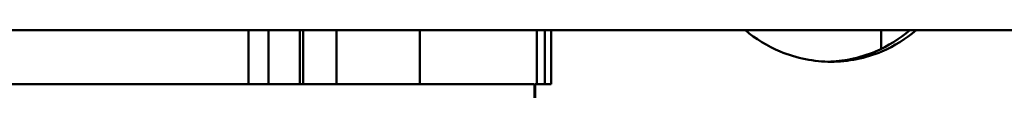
# Model space of a CAD drawing. Header units: millimetres. Extents: x -2199 to 5175, y -1387 to 1803.
# Tile 9 of 27: x 1963.85 to 2073.17, y 645.51 to 653.01. Entities that reach past the tile are written whole.
import ezdxf

# ---------------------------------------------------------------- set-up
doc = ezdxf.new("R2010")
doc.units = ezdxf.units.MM
doc.layers.add('Видимый контур (ГОСТ)', color=7, linetype='Continuous', lineweight=50)

msp = doc.modelspace()

# ---------------------------------------------------------------- linework, layer by layer
at = {"layer": 'Видимый контур (ГОСТ)'}
for p, q in [((2214.72, 653.01), (1898.62, 653.01)), ((1989.27, 653.01), (1989.27, 647.01)), ((1991.47, 647.01), (1991.47, 653.01)), ((1994.96, 653.01), (1994.96, 647.01)), ((1995.31, 653.01), (1995.31, 647.01)), ((1999.03, 647.01), (1999.03, 653.01)), ((2008.27, 653.01), (2008.27, 647.01)), ((2021.28, 647.01), (2021.28, 653.01)), ((2022.14, 647.01), (2022.14, 653.01)), ((2022.85, 653.01), (2022.85, 647.01)), ((2059.51, 653.01), (2059.51, 650.94)), ((1918.32, 647.01), (2020.99, 647.01)), ((2020.99, 645.51), (2020.99, 647.01)), ((2021.09, 647.01), (2021.08, 647.01)), ((2021.08, 645.51), (2021.08, 647.01)), ((2021.09, 647.01), (2022.85, 647.01)), ((2021.09, 647.01), (2021.09, 645.51))]:
    msp.add_line(p, q, dxfattribs=at)
for points, knots in [([(2053.94, 649.51), (2053.02, 649.51), (2052.05, 649.6), (2050.14, 649.98), (2049.19, 650.27), (2046.87, 651.24), (2045.55, 652.06), (2044.42, 653.01)], [6.7834056, 6.7834056, 6.7834056, 6.7834056, 7.0660473, 7.0660473, 7.348689, 7.348689, 7.7833674, 7.7833674, 7.7833674, 7.7833674]), ([(2053.59, 649.51), (2054.41, 649.53), (2055.25, 649.62), (2057.03, 649.98), (2057.97, 650.27), (2060.27, 651.24), (2061.56, 652.06), (2062.68, 653.01)], [2.2966878, 2.2966878, 2.2966878, 2.2966878, 2.5438268, 2.5438268, 2.8264741, 2.8264741, 3.2611592, 3.2611592, 3.2611592, 3.2611592]), ([(2063.38, 653.01), (2062.27, 652.06), (2060.97, 651.24), (2058.67, 650.27), (2057.73, 649.98), (2055.83, 649.6), (2054.87, 649.51), (2053.94, 649.51)], [5.7834438, 5.7834438, 5.7834438, 5.7834438, 6.2181222, 6.2181222, 6.5007639, 6.5007639, 6.7834056, 6.7834056, 6.7834056, 6.7834056])]:
    msp.add_open_spline(points, degree=3, knots=knots, dxfattribs=at)

doc.saveas('drawing.dxf')
